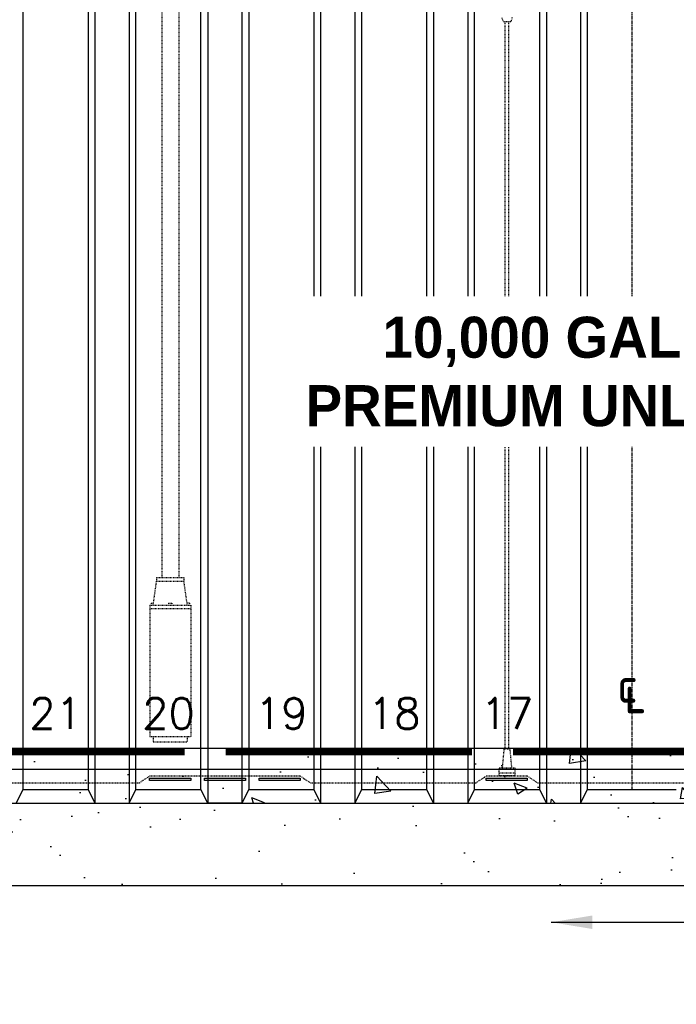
# Model space of a CAD drawing. Extents: x -285 to 5863, y 308 to 3178.
# Tile 230 of 256: x 1495 to 1591, y 762 to 906. Entities that reach past the tile are written whole.
import ezdxf
from ezdxf.enums import TextEntityAlignment as Align

# ---------------------------------------------------------------- set-up
doc = ezdxf.new("R2010")
doc.units = 0
doc.header["$MEASUREMENT"] = 0
doc.header["$PDSIZE"] = 1
for name, pattern in [('CENTER1', [0.6625, 0.5, -0.075, 0.0125, -0.075]), ('HIDDEN3', [0.1875, 0.125, -0.0625]), ('HIDDEN5', [0.05, 0.025, -0.025])]:
    doc.linetypes.add(name, pattern=pattern)
doc.layers.get('DEFPOINTS').update_dxf_attribs({"linetype": 'CONTINUOUS'})
for name, color, linetype in [('CENTERLINE', 3, 'CENTER1'), ('CONCRETE-HATCH', 2, 'CONTINUOUS'), ('DIM', 3, 'CONTINUOUS'), ('PEAGRAVEL-HATCH', 3, 'CONTINUOUS'), ('PROBE', 2, 'CONTINUOUS'), ('SUB-PUMP', 4, 'CONTINUOUS'), ('TANK-ANCHOR', 4, 'CONTINUOUS'), ('TANK-DESCRIPTION', 3, 'CONTINUOUS'), ('TANK-HOLE', 5, 'CONTINUOUS'), ('TANK-UST', 5, 'CONTINUOUS'), ('TANK-UST-RIB', 7, 'CONTINUOUS'), ('TANK-UST-RIB-NO.', 7, 'CONTINUOUS'), ('TEXT', 3, 'CONTINUOUS')]:
    doc.layers.add(name, color=color, linetype=linetype)
doc.styles.add('BOLD', font='bold', dxfattribs={"height": 7.2})
doc.styles.add('SIMPLEX', font='simplex')
doc.dimstyles.new('DIM64', dxfattribs={"dimscale": 64, "dimtxt": 0.09375, "dimasz": 0.09375, "dimexe": 0.0625, "dimexo": 0.0625, "dimgap": 0.046875, "dimtad": 1, "dimdec": 4, "dimzin": 3, "dimdsep": 46, "dimlunit": 4, "dimtxsty": 'SIMPLEX', "dimcen": 0, "dimclrd": 256, "dimclre": 256, "dimclrt": 256, "dimadec": 0, "dimazin": 0, "dimtfac": 1, "dimtdec": 4, "dimtmove": 0, "dimatfit": 3, "dimfxl": 1, "dimfrac": 2, "dimtolj": 1, "dimtzin": 0, "dimarcsym": 0})

# ---------------------------------------------------------------- blocks, each defined once
blk = doc.blocks.new('*D7')
at = {"layer": 'DEFPOINTS', "color": 0, "transparency": 16777216}
for p in [(1425.62, 854.52), (1970.37, 854.52), (1970.37, 719.02)]:
    blk.add_point(p, dxfattribs=at)
at = {"layer": 'DIM', "lineweight": -2, "transparency": 16777216}
for p, q in [((1425.62, 850.52), (1425.62, 715.02)), ((1970.37, 850.52), (1970.37, 715.02)), ((1431.62, 719.02), (1964.37, 719.02))]:
    blk.add_line(p, q, dxfattribs=at)
at = {"layer": 'DIM', "transparency": 16777216}
for points in [[(1431.62, 720.02), (1431.62, 718.02), (1425.62, 719.02)], [(1964.37, 720.02), (1964.37, 718.02), (1970.37, 719.02)]]:
    blk.add_solid(points, dxfattribs=at)
at = {"layer": 'DIM', "transparency": 16777216, "insert": (1698, 726.59), "char_height": 6, "attachment_point": 5, "style": 'SIMPLEX'}
blk.add_mtext('\\A1;45\'-4 3/4" (F.V. TANK LENGTH)', dxfattribs=at)
blk = doc.blocks.new('*D13')
at = {"layer": 'DEFPOINTS', "color": 0, "transparency": 16777216}
for p in [(1368.55, 978.3), (2031.77, 978.01), (1368.55, 700.52)]:
    blk.add_point(p, dxfattribs=at)
at = {"layer": 'DIM', "lineweight": -2, "transparency": 16777216}
for p, q in [((1368.55, 974.3), (1368.55, 696.52)), ((2031.77, 974.01), (2031.77, 696.52)), ((2025.77, 700.52), (1374.55, 700.52))]:
    blk.add_line(p, q, dxfattribs=at)
at = {"layer": 'DIM', "transparency": 16777216}
for points in [[(1374.55, 701.52), (1374.55, 699.52), (1368.55, 700.52)], [(2025.77, 701.52), (2025.77, 699.52), (2031.77, 700.52)]]:
    blk.add_solid(points, dxfattribs=at)
at = {"layer": 'DIM', "transparency": 16777216, "insert": (1700.16, 708.09), "char_height": 6, "attachment_point": 5, "style": 'SIMPLEX'}
blk.add_mtext('\\A1;55\'-3 1/4" (F.V. TANK SLAB)', dxfattribs=at)

msp = doc.modelspace()

# ---------------------------------------------------------------- hatches: boundary and pattern name
at = {"layer": 'CONCRETE-HATCH', "linetype": 'Continuous'}
h = msp.add_hatch(dxfattribs=at)
h.set_pattern_fill('AR-CONC', color=256, scale=2.67, style=0)
h.set_pattern_definition([(130, (1869.837, 658.424), (-19.15085, -1.6755), [2.0025, -22.0275]), (185, (1869.837, 658.424), (3.7047, 20.0835), [1.602, -17.622]), (79.5486, (1868.241, 658.284), (-15.4462, 18.408), [1.7019, -18.7205]), (133.816, (1869.837, 663.764), (-28.4953, -4.4194), [3.0038, -33.0412]), (83.3644, (1867.462, 663.396), (-24.9555, 26.009), [2.5528, -28.0807]), (188.816, (1869.837, 663.764), (-24.9555, 26.009), [2.403, -26.433]), (159, (1867.167, 662.429), (-15.9374, -10.7499), [2.0025, -22.0275]), (214, (1867.167, 662.429), (-6.4965, 19.3615), [1.602, -17.622]), (108.5486, (1865.839, 661.533), (-22.43394, 8.6116), [1.7019, -18.7205]), (142.5, (1869.837, 658.424), (-0.32467, 8.88827), [0, -17.4084, 0, -17.889, 0, -17.68875]), (172.5, (1869.837, 658.424), (-7.02396, 10.5308), [0, -10.1994, 0, -17.0079, 0, -6.74175]), (212.5, (1875.791, 658.424), (-14.25306, -0.60222), [0, -6.675, 0, -20.826, 0, -27.6345]), (222.5, (1878.461, 658.424), (-15.57107, 2.6728), [0, -8.6775, 0, -13.8306, 0, -19.6245])])
h.paths.add_polyline_path([(1433.99681, 791.52328), (1697.99681, 791.52328), (1697.99681, 799.52328), (1433.99681, 799.52328)])
at = {"layer": 'PEAGRAVEL-HATCH'}
h = msp.add_hatch(dxfattribs=at)
h.set_pattern_fill('AR-SAND', color=256, scale=7.5, style=0)
h.set_pattern_definition([(37.5, (1425.622, 779.528), (-0.47245, 14.4512), [0, -11.4, 0, -12.75, 0, -12.1875]), (7.5, (1425.622, 779.528), (13.2733, 21.1661), [0, -6.15, 0, -10.275, 0, -3.9375]), (327.5, (1416.397, 779.528), (23.35606, 0.04244), [0, -3.75, 0, -13.5, 0, -17.625]), (317.5, (1416.397, 779.528), (22.546, 6.5826), [0, -1.875, 0, -8.85, 0, -10.125])])
h.paths.add_polyline_path([(1557.87181, 791.52328), (1555.37181, 791.52328), (1491.87181, 791.52328), (1491.87181, 779.52784), (1557.87181, 779.52787)])
h.paths.add_polyline_path([(1574.37186, 791.52328), (1571.87181, 791.52328), (1557.87181, 791.52328), (1557.87181, 779.52787), (1574.37186, 779.52787)])
h.paths.add_polyline_path([(1594.37177, 791.52328), (1591.87181, 791.52328), (1574.37186, 791.52328), (1574.37186, 779.52787), (1594.37177, 779.52788)])
h.paths.add_polyline_path([(1643.87181, 791.52328), (1641.37181, 791.52328), (1594.37177, 791.52328), (1594.37177, 779.52788), (1643.87181, 779.5279)])
edge = h.paths.add_edge_path()
edge.add_line((1445.51007, 809.42919), (1445.51007, 799.52328))
edge.add_line((1445.51007, 799.52328), (1460.15289, 799.52328))
edge.add_arc((1486.68848, 854.52328), 61.06667, 227.5987192, 244.2443006, ccw=False)
h.paths.add_polyline_path([(1445.51007, 791.52328), (1445.51007, 779.52783), (1491.87181, 779.52784), (1491.87181, 791.52328)])

# ---------------------------------------------------------------- linework, layer by layer
at = {"layer": 'CENTERLINE'}
msp.add_line((1584.37181, 915.52328), (1584.37181, 793.52328), dxfattribs=at)
at = {"layer": 'PROBE', "color": 1, "linetype": 'HIDDEN5'}
for p, q in [((1565.84056, 799.48443), (1565.84056, 905.81443)), ((1566.40306, 799.48443), (1566.40306, 905.81443)), ((1564.99681, 795.96177), (1567.24681, 795.96177))]:
    msp.add_line(p, q, dxfattribs=at)
at = {"layer": 'PROBE', "color": 1, "linetype": 'HIDDEN5', "flags": 128}
msp.add_lwpolyline([(1566.86731, 906.41292), (1566.66609, 905.81443), (1565.57753, 905.81443), (1565.37632, 906.41292)], dxfattribs=at)
at = {"layer": 'PROBE', "color": 1, "linetype": 'HIDDEN5'}
msp.add_lwpolyline([(1565.46511, 796.733), (1565.71856, 799.48443), (1566.52507, 799.48443), (1566.77851, 796.733)], dxfattribs=at)
msp.add_lwpolyline([(1564.99681, 795.52404), (1564.99681, 796.733), (1567.24681, 796.733), (1567.24681, 795.52404)], close=True, dxfattribs=at)
at = {"layer": 'SUB-PUMP', "color": 1, "linetype": 'HIDDEN5'}
for p, q in [((1515.63607, 945.89552), (1515.63607, 824.52328)), ((1518.13607, 945.89552), (1518.13607, 824.52328)), ((1514.39455, 820.52328), (1514.88605, 824.02328)), ((1514.88605, 824.52328), (1514.88605, 824.02328)), ((1514.88605, 824.52328), (1518.88605, 824.52328)), ((1514.88605, 824.02328), (1518.88605, 824.02328)), ((1518.88605, 824.52328), (1518.88605, 824.02328)), ((1519.37756, 820.52328), (1518.88605, 824.02328)), ((1514.07746, 820.77328), (1514.4152, 820.77328)), ((1514.07746, 820.77328), (1514.07746, 820.52328)), ((1516.63605, 820.77328), (1517.13605, 820.77328)), ((1516.63605, 820.77328), (1516.63605, 820.52328)), ((1517.13605, 820.77328), (1517.13605, 820.52328)), ((1519.69465, 820.77328), (1519.3569, 820.77328)), ((1519.69465, 820.77328), (1519.69465, 820.52328)), ((1513.89455, 820.52328), (1519.87756, 820.52328)), ((1513.89455, 820.52328), (1513.89455, 801.27328)), ((1513.89455, 820.02328), (1519.87756, 820.02328)), ((1519.87756, 820.52328), (1519.87756, 801.27328)), ((1513.89455, 801.27328), (1519.87756, 801.27328)), ((1514.39455, 801.27328), (1514.39455, 800.52328)), ((1514.39455, 800.52328), (1519.37756, 800.52328)), ((1519.37756, 801.27328), (1519.37756, 800.52328))]:
    msp.add_line(p, q, dxfattribs=at)
at = {"layer": 'TANK-ANCHOR', "color": 1}
msp.add_line((1413.62181, 796.52328), (1608.97766, 796.52328), dxfattribs=at)
at = {"layer": 'TANK-ANCHOR'}
msp.add_lwpolyline([(1413.62181, 791.52328), (1608.97766, 791.52328), (1608.97766, 799.52328), (1413.62181, 799.52328)], close=True, dxfattribs=at)
at = {"layer": 'TANK-ANCHOR', "color": 3, "const_width": 1}
for points in [[(1518.97766, 799.02328), (1482.97766, 799.02328)], [(1560.97766, 799.02328), (1524.97766, 799.02328)], [(1602.97766, 799.02328), (1566.97766, 799.02328)]]:
    msp.add_lwpolyline(points, dxfattribs=at)
at = {"layer": 'TANK-HOLE', "linetype": 'Continuous'}
msp.add_lwpolyline([(1368.27194, 791.52311), (1371.91225, 785.39622), (1376.38966, 779.52783), (1386.04651, 769.87097), (1391.64471, 767.53519), (1408.89917, 767.53519), (1414.49736, 769.87097), (1424.15423, 779.52783), (1723.34167, 779.52791)], dxfattribs=at)
at = {"layer": 'TANK-UST'}
for p, q in [((1495.37181, 793.52328), (1504.87181, 793.52328)), ((1511.87181, 793.52328), (1521.37181, 793.52328)), ((1528.37181, 793.52328), (1537.87181, 793.52328)), ((1544.87181, 793.52328), (1554.37181, 793.52328)), ((1561.37181, 793.52328), (1570.87181, 793.52328)), ((1577.87181, 793.52328), (1590.87181, 793.52328))]:
    msp.add_line(p, q, dxfattribs=at)
at = {"layer": 'TANK-UST', "color": 2, "linetype": 'HIDDEN3'}
msp.add_lwpolyline([(1907.64136, 914.52328), (1682.64136, 914.52328), (1583.62201, 914.52328), (1488.37181, 914.52328), (1483.85926, 914.52328, 0.9539575), (1483.85926, 794.52328), (1488.37181, 794.52328), (1512.37181, 794.52328), (1513.87181, 795.52328), (1535.87181, 795.52328), (1537.37181, 794.52328)], format="xyb", dxfattribs=at)
at = {"layer": 'TANK-UST', "color": 3}
for points in [[(1513.87181, 794.85661), (1513.87181, 795.18994), (1519.87181, 795.18994), (1519.87181, 794.85661)], [(1521.87181, 794.85661), (1521.87181, 795.18994), (1527.87181, 795.18994), (1527.87181, 794.85661)], [(1529.87181, 794.85661), (1529.87181, 795.18994), (1535.87181, 795.18994), (1535.87181, 794.85661)], [(1569.08137, 795.19071), (1569.08137, 794.85738), (1563.08137, 794.85738), (1563.08137, 795.19071)]]:
    msp.add_lwpolyline(points, close=True, dxfattribs=at)
at = {"layer": 'TANK-UST', "color": 2, "linetype": 'HIDDEN3'}
msp.add_lwpolyline([(1537.37181, 794.52328), (1561.58022, 794.52328), (1563.08137, 795.52404), (1569.08137, 795.52404), (1570.58252, 794.52328), (1583.62201, 794.52328), (1598.36366, 794.52328), (1599.86366, 795.52328), (1605.86366, 795.52328), (1607.36366, 794.52328), (1614.37997, 794.52328), (1615.87997, 795.52328), (1621.87997, 795.52328), (1623.37997, 794.52328), (1682.64136, 794.52328), (1723.1243, 794.52328), (1724.6243, 795.52328), (1730.6243, 795.52328), (1732.1243, 794.52328), (1739.1243, 794.52328)], dxfattribs=at)
at = {"layer": 'TANK-UST-RIB', "color": 7}
for p, q in [((1505.87181, 917.52328), (1505.87181, 791.52328)), ((1510.87181, 917.52328), (1510.87181, 791.52328)), ((1538.87181, 917.52328), (1538.87181, 791.52328)), ((1543.87181, 917.52328), (1543.87181, 791.52328)), ((1555.37181, 917.52328), (1555.37181, 791.52328)), ((1560.37181, 917.52328), (1560.37181, 791.52328)), ((1571.87181, 917.52328), (1571.87181, 791.52328)), ((1576.87181, 917.52328), (1576.87181, 791.52328)), ((1522.37181, 915.731), (1522.37181, 791.52328)), ((1527.37181, 915.731), (1527.37181, 791.52328))]:
    msp.add_line(p, q, dxfattribs=at)
at = {"layer": 'TANK-UST-RIB', "color": 5}
for points in [[(1489.37181, 791.52328), (1494.37181, 791.52328), (1495.37181, 793.52328), (1495.37181, 915.52328), (1494.37181, 917.52328), (1489.37181, 917.52328), (1488.37181, 915.52328), (1488.37181, 793.52328)], [(1505.87181, 791.52328), (1510.87181, 791.52328), (1511.87181, 793.52328), (1511.87181, 915.52328), (1510.87181, 917.52328), (1505.87181, 917.52328), (1504.87181, 915.52328), (1504.87181, 793.52328)], [(1538.87181, 791.52328), (1543.87181, 791.52328), (1544.87181, 793.52328), (1544.87181, 915.52328), (1543.87181, 917.52328), (1538.87181, 917.52328), (1537.87181, 915.52328), (1537.87181, 793.52328)], [(1555.37181, 791.52328), (1560.37181, 791.52328), (1561.37181, 793.52328), (1561.37181, 915.52328), (1560.37181, 917.52328), (1555.37181, 917.52328), (1554.37181, 915.52328), (1554.37181, 793.52328)], [(1571.87181, 791.52328), (1576.87181, 791.52328), (1577.87181, 793.52328), (1577.87181, 915.52328), (1576.87181, 917.52328), (1571.87181, 917.52328), (1570.87181, 915.52328), (1570.87181, 793.52328)], [(1527.37181, 791.52328), (1522.37181, 791.52328), (1521.37181, 793.52328), (1521.37181, 914.0435), (1522.37181, 915.731), (1527.37181, 915.731), (1528.37181, 914.0435), (1528.37181, 793.52328)]]:
    msp.add_lwpolyline(points, close=True, dxfattribs=at)

# ---------------------------------------------------------------- texts
at = {"layer": 'DIM', "insert": (1583.80361, 811.29781), "char_height": 6, "width": 112.2857143, "attachment_point": 2, "style": 'SIMPLEX'}
msp.add_mtext('℄', dxfattribs=at)
at = {"layer": 'TANK-UST-RIB-NO.', "style": 'SIMPLEX'}
for s, p in [('21', (1500.12181, 804.67179)), ('20', (1516.62181, 804.67179)), ('19', (1533.12181, 804.67179)), ('18', (1549.62181, 804.67179)), ('17', (1566.12181, 804.67179))]:
    msp.add_text(s, height=4.5, dxfattribs=at).set_placement(p, align=Align.MIDDLE)

# ---------------------------------------------------------------- dimensions: what is measured, and where the dimension line sits
at = {"layer": 'DIM'}
for base, p1, p2, text, picture, middle in [((1368.54722, 700.52328), (2031.77254, 978.01471), (1368.54722, 978.29596), '<> (F.V. TANK SLAB)', '*D13', (1700.15988, 708.09471)), ((1970.37201, 719.02328), (1425.62201, 854.52328), (1970.37201, 854.52328), '<> (F.V. TANK LENGTH)', '*D7', (1697.99701, 726.59471))]:
    dim = msp.add_linear_dim(base=base, p1=p1, p2=p2, angle=180, text=text, dimstyle='DIM64', dxfattribs=at)
    dim.commit()
    dim.dimension.update_dxf_attribs({"geometry": picture, "text_midpoint": middle})

# ---------------------------------------------------------------- leaders
at = {"layer": 'TEXT'}
msp.add_leader([(1572.59627, 774.13398), (1651.00419, 774.13398)], dimstyle='DIM64', override={"dimgap": 0.0625, "dimtad": 0}, dxfattribs=at)

# ---------------------------------------------------------------- next in the draw order: texts
at = {"layer": 'TANK-DESCRIPTION', "insert": (1536.65832, 862.67748), "char_height": 6, "width": 83.2944953, "attachment_point": 1, "style": 'BOLD', "bg_fill": 3, "box_fill_scale": 1.5, "bg_fill_color": 256, "bg_fill_transparency": 0}
msp.add_mtext('\\pi11.24825;10,000 GALLON \\P\\pi5.68434E-014;PREMIUM UNLEADED', dxfattribs=at)

doc.saveas('drawing.dxf')
